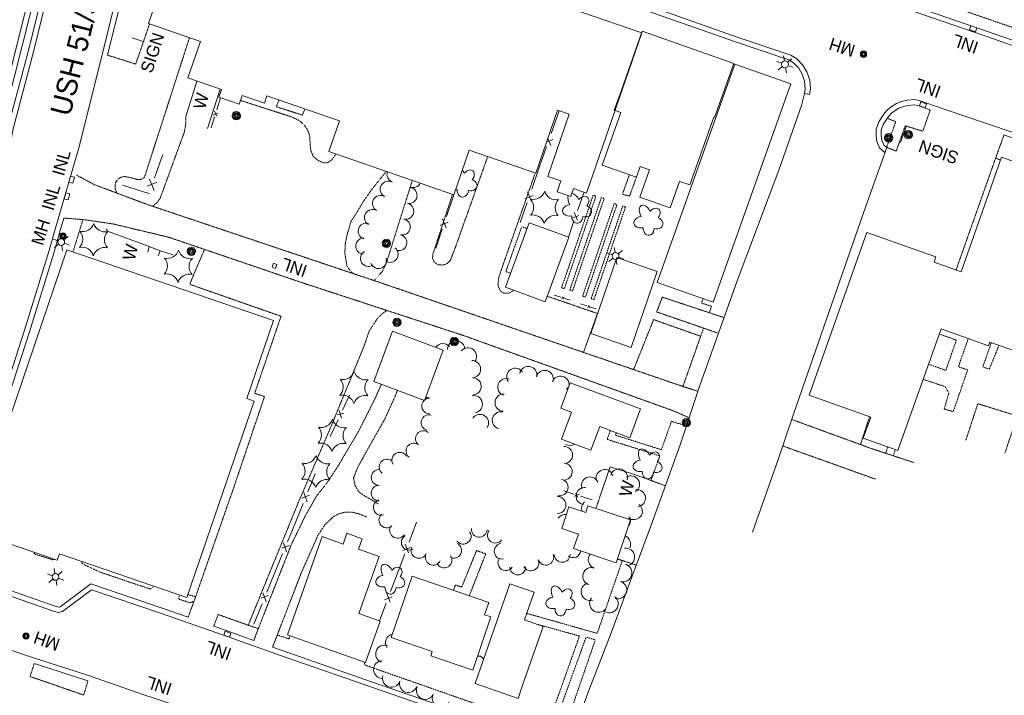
# Model space of a CAD drawing. Extents: x 189735 to 193282, y 257149 to 260388.
# Tile 19 of 31: x 190906 to 191382, y 258674 to 259000. Entities that reach past the tile are written whole.
import ezdxf
from ezdxf.enums import TextEntityAlignment as Align

# ---------------------------------------------------------------- set-up
doc = ezdxf.new("R2010")
doc.units = 0
doc.header["$MEASUREMENT"] = 0
doc.linetypes.add('Wisdot3', pattern=[0.1875, 0.125, -0.0625])
doc.linetypes.add('Wisdot5', pattern=[0.1, 0.05, -0.05])
for name, color, linetype, lineweight in [('E_BLD', 241, 'Continuous', 25), ('E_DRN_Grate', 5, 'Continuous', 15), ('E_DWY', 2, 'Wisdot3', 15), ('E_LAND_Vegetation', 3, 'Continuous', 15), ('E_MISCPROP', 30, 'Continuous', 15), ('E_MISCPROP_HvyDash', 241, 'Wisdot3', 25), ('E_MISCPROP_HvyLine', 241, 'Continuous', 25), ('E_MISCPROP_Railing', 30, 'Continuous', 15), ('E_PATH_Sidewalk', 2, 'Wisdot5', 15), ('E_RDWY', 21, 'Continuous', 25), ('E_RDWY_Name', 21, 'Continuous', 15)]:
    doc.layers.add(name, color=color, linetype=linetype, lineweight=lineweight)
doc.styles.add('Style-IGR_FONT_0', font='IGR_FONT_0.shx')
doc.styles.add('Style-IGR_FONT_1', font='IGR_FONT_1.shx')

# ---------------------------------------------------------------- blocks, each defined once
blk = doc.blocks.new('WAL')
at = {"layer": 'E_MISCPROP_Railing', "lineweight": 0, "style": 'Style-IGR_FONT_0'}
blk.add_text('W', height=6, rotation=360, dxfattribs=at).set_placement((-2.3, -0.01), align=Align.MIDDLE_LEFT)
blk = doc.blocks.new('INLT')
at = {"layer": 'E_MISCPROP_Railing', "lineweight": 0, "flags": 128}
blk.add_lwpolyline([(3, -2), (3, 0), (0, 0), (0, -2), (3, -2)], dxfattribs=at)
blk = doc.blocks.new('INL_2')
at = {"layer": 'E_MISCPROP_Railing', "lineweight": 0, "style": 'Style-IGR_FONT_0'}
blk.add_text('INL', height=6, rotation=359.9999, dxfattribs=at).set_placement((-5.79, -2.75))
blk = doc.blocks.new('INL_3')
at = {"layer": 'E_MISCPROP_Railing', "lineweight": 0, "style": 'Style-IGR_FONT_0'}
blk.add_text('INL', height=6, rotation=0.0001, dxfattribs=at).set_placement((-5.79, -2.75))
blk = doc.blocks.new('INL_5')
at = {"layer": 'E_MISCPROP_Railing', "lineweight": 0, "style": 'Style-IGR_FONT_0'}
blk.add_text('INL', height=6, rotation=360, dxfattribs=at).set_placement((-5.79, -2.75))
blk = doc.blocks.new('MHO_1')
at = {"layer": 'E_DRN_Grate', "lineweight": 0}
for centre, radius in [((0.04, -0.06), 1.5), ((0.04, -0.06), 1.22), ((0.04, -0.07), 0.968), ((0.01, -0.08), 0.605)]:
    blk.add_circle(centre, radius, dxfattribs=at)
blk = doc.blocks.new('MHT_1')
at = {"layer": 'E_DRN_Grate', "lineweight": 0, "style": 'Style-IGR_FONT_0'}
blk.add_text('MH', height=6, rotation=359.9999, dxfattribs=at).set_placement((-0.35, -3.06), align=Align.CENTER)
blk = doc.blocks.new('INL_6')
at = {"layer": 'E_MISCPROP_Railing', "lineweight": 0, "style": 'Style-IGR_FONT_0'}
blk.add_text('INL', height=6, rotation=359.9999, dxfattribs=at).set_placement((-5.79, -2.75))
blk = doc.blocks.new('LTP')
at = {"layer": 'E_MISCPROP', "lineweight": 0}
for p, q in [((-1.61, 0.09), (-4.22, 0.17)), ((-0.78, 1.46), (-1.98, 3.76)), ((0.86, 1.37), (2.22, 3.6)), ((1.66, 0), (4.18, -0.06)), ((-0.86, -1.4), (-2.22, -3.59)), ((0.78, -1.44), (2.02, -3.62))]:
    blk.add_line(p, q, dxfattribs=at)
blk.add_arc((0.02, 0.01), 1.64, 0, 360, dxfattribs=at)
blk = doc.blocks.new('POLE')
at = {"layer": 'E_MISCPROP', "lineweight": 0}
for radius in [2.02, 1.51, 1.01, 0.504]:
    blk.add_circle((0.03, -0.09), radius, dxfattribs=at)
blk = doc.blocks.new('PINEL')
at = {"layer": 'E_LAND_Vegetation', "lineweight": 0}
for centre, start, end in [((-8.23, 7.26), 275.2112, 0.9761), ((2.17, 10.66), 215.2112, 300.9761), ((10.31, 3.35), 155.2112, 240.9761), ((-10.49, -3.45), 335.2112, 60.9761), ((8.05, -7.36), 95.2112, 180.9761), ((-2.35, -10.75), 35.2112, 120.9761)]:
    blk.add_arc(centre, 5.72, start, end, dxfattribs=at)
blk = doc.blocks.new('TREE')
at = {"layer": 'E_LAND_Vegetation', "lineweight": 0}
for centre, major_axis, ratio in [((-1.07, 3.38), (0.91, -3.32), 0.782863), ((2.88, 1.66), (-3.52, -1.95), 0.691916), ((-3.74, -0.07), (3.29, -0.08), 0.832022), ((-1.48, -3.66), (1.2, 3.24), 0.716896), ((2.54, -2.64), (-3.34, 3.06), 0.560249)]:
    blk.add_ellipse(centre, major_axis=major_axis, ratio=ratio, start_param=1.570796, end_param=4.712389, dxfattribs=at)
blk = doc.blocks.new('SIGN')
at = {"layer": 'E_MISCPROP', "lineweight": 0, "style": 'Style-IGR_FONT_0'}
blk.add_text('SIGN', height=6, rotation=0, dxfattribs=at).set_placement((0, 0), align=Align.MIDDLE_LEFT)
blk = doc.blocks.new('MHO_8')
at = {"layer": 'E_DRN_Grate', "lineweight": 0}
for centre, radius in [((0.04, -0.06), 1.5), ((0.04, -0.06), 1.22), ((0.04, -0.07), 0.968), ((0.01, -0.08), 0.605)]:
    blk.add_circle(centre, radius, dxfattribs=at)
blk = doc.blocks.new('MHO_2')
at = {"layer": 'E_DRN_Grate', "lineweight": 0}
for centre, radius in [((0.04, -0.06), 1.5), ((0.04, -0.06), 1.22), ((0.04, -0.07), 0.968), ((0.01, -0.08), 0.605)]:
    blk.add_circle(centre, radius, dxfattribs=at)
blk = doc.blocks.new('MHT_2')
at = {"layer": 'E_DRN_Grate', "lineweight": 0, "style": 'Style-IGR_FONT_0'}
blk.add_text('MH', height=6, rotation=0.0001, dxfattribs=at).set_placement((-0.35, -3.06), align=Align.CENTER)
blk = doc.blocks.new('INL_4')
at = {"layer": 'E_MISCPROP_Railing', "lineweight": 0, "style": 'Style-IGR_FONT_0'}
blk.add_text('INL', height=6, rotation=360, dxfattribs=at).set_placement((-5.79, -2.75))

msp = doc.modelspace()

# ---------------------------------------------------------------- linework, layer by layer
at = {"layer": 'E_BLD', "lineweight": 13, "flags": 128}
msp.add_lwpolyline([(190991.59, 259065.79), (190968.26, 258998.26), (190968.26, 258998.26), (190993.29, 258989.61), (190993.29, 258989.61), (190987.21, 258972.02), (190987.21, 258972.02), (191003.44, 258966.42), (191003.44, 258966.42), (191002.18, 258962.75), (191002.18, 258962.75), (191012.04, 258959.34), (191013.5, 258963.56), (191013.5, 258963.56), (191013.5, 258963.56), (191024.21, 258959.86), (191025.43, 258963.38), (191025.43, 258963.38), (191060.5, 258951.26), (191060.5, 258951.26), (191060.5, 258951.26), (191055.37, 258936.42), (191115.7, 258915.57), (191115.7, 258915.57), (191123.17, 258937.17), (191123.17, 258937.17), (191155.39, 258926.04), (191155.39, 258926.04), (191155.39, 258926.04), (191165.9, 258956.46), (191165.9, 258956.46), (191171.52, 258954.52), (191171.52, 258954.52), (191161.14, 258924.47), (191167.46, 258922.28), (191167.46, 258922.28), (191167.46, 258922.28), (191165.66, 258917.06), (191165.66, 258917.06), (191172.33, 258914.75), (191173.64, 258918.54), (191173.64, 258918.54), (191173.64, 258918.54), (191179.81, 258916.41), (191206.58, 258993.88), (191206.58, 258993.88), (191149.73, 259013.52)], dxfattribs=at)
at = {"layer": 'E_DWY', "lineweight": 0, "flags": 128}
for points in [[(190948.39, 258983.05), (190962.01, 258978.74), (190968.73, 258998.1)], [(190952.89, 258916.41), (190952.09, 258918.7), (190952.11, 258920.36), (190952.45, 258921.78), (190953.5, 258923.12), (190954.84, 258924.04), (190956.61, 258924.37), (190958.87, 258924.04), (190962.47, 258923.05), (190963.8, 258922.88), (190965.22, 258923.23), (190966.3, 258924.13), (190987.99, 258991.45)], [(191058.62, 258935.29), (191058.35, 258934.69), (191056.82, 258932.47), (191054.72, 258931.1), (191052.47, 258931.02), (191049.75, 258932.45), (191047.82, 258934.07), (191046.51, 258937.41), (191046.26, 258941.18), (191046.06, 258944.3), (191045.08, 258946.94), (191043.31, 258949.52), (191041.07, 258951.41), (191037.38, 258953.21), (191012.67, 258961.14)], [(191324.99, 258938.44), (191329.51, 258936.71), (191333.87, 258948.93), (191342.35, 258946.27), (191345.95, 258956.6)], [(190986.19, 258953.48), (190986.26, 258951.12), (190986.06, 258948.74), (190985.44, 258945.64), (190973.87, 258914), (190972.64, 258912.09), (190970.22, 258910.01)], [(191381.61, 258944.51), (191377.75, 258933.92), (191358.41, 258879.24)], [(191132.13, 258934.08), (191116.09, 258889.06), (191114.03, 258883.83), (191112.24, 258882.18), (191110.24, 258881.61), (191108.04, 258881.83), (191106.28, 258883.03), (191105.43, 258884.94), (191105.66, 258886.99), (191115.11, 258915.78)], [(191226.42, 258822.96), (191079.59, 258873.33), (190967.49, 258910.93), (190942.23, 258920.42), (190933.34, 258925.11)], [(191066.85, 258877.6), (191064.15, 258880.91), (191063.08, 258887.11), (191063.28, 258891.86), (191064.04, 258895.77), (191066.07, 258902.69), (191068.65, 258906.72), (191071.99, 258912.33), (191076, 258917.99), (191079.56, 258922.52), (191082.26, 258925.76), (191082.98, 258926.88)], [(191144.47, 258869.59), (191144.02, 258868.96), (191142.19, 258867.97), (191140, 258868.04), (191138.33, 258868.95), (191137.04, 258871.93), (191137.46, 258875.6), (191138.73, 258879.47), (191155.09, 258926.14)], [(191095.66, 258922.49), (191083.25, 258882.97), (191081.21, 258878.54), (191080.06, 258877.22), (191077.13, 258874.15)], [(190927.31, 258904.33), (190936.7, 258903.58), (190950.98, 258901.53), (190978.16, 258895.01), (191043.47, 258872.77), (191120.42, 258847.58), (191221.72, 258811.24), (191227.8, 258808.58), (191229.38, 258807.81)], [(190987.34, 258711.46), (190990.55, 258720.18), (191009.54, 258774.56), (191024.26, 258818.08), (191019.52, 258819.7), (191032.25, 258856.88), (190988.11, 258872.34), (190995.24, 258889.19)], [(191185.22, 258858.2), (191160.89, 258866.56)], [(191243.57, 258848.68), (191213.73, 258859), (191216.5, 258866.13), (191246.28, 258856.24)], [(191083.43, 258859.69), (191081.31, 258858.31), (191079.09, 258856.15), (191076.66, 258852.58), (191074.8, 258849.66), (191072.27, 258842.23), (191055.83, 258802.27), (191040.5, 258766.67), (191016.39, 258707.62), (191001.84, 258712.79), (190999.73, 258707.14)], [(191178.38, 258839.44), (191185.11, 258858.11)], [(191212.27, 258855.27), (191202.62, 258831.12)], [(191233.61, 258820.65), (191226.42, 258822.96), (191235.01, 258847.23), (191212.27, 258855.27)], [(191019.08, 258700.29), (191025.32, 258716.33), (191037.25, 258746.63), (191044.06, 258760.64), (191049.42, 258770.03), (191054.06, 258775.87), (191059.44, 258783.95), (191069.67, 258801.24), (191077.54, 258816.85), (191080.74, 258824)], [(191079.33, 258766.24), (191073.28, 258769.7), (191070, 258771.89), (191068.04, 258775.04), (191067.27, 258778.93), (191069.41, 258784.1), (191074.04, 258792.49), (191082.4, 258807.26), (191087.62, 258818.75), (191088.48, 258821.11)], [(191363.13, 258796.99), (191368.92, 258814.64), (191388.11, 258808.69), (191381.99, 258790.75)], [(191338.06, 258786.19), (191316.97, 258793.16), (191279.02, 258807.04)], [(191312.19, 258794.9), (191316.65, 258808.36)], [(191319.48, 258778.2), (191274.64, 258794.25)], [(191210.6, 258777.7), (191217.96, 258774.97)], [(191186.18, 258769.11), (191184.38, 258764.09)], [(191028.17, 258697.06), (191042.15, 258733.18), (191050.15, 258751.2), (191053.53, 258756.23), (191057.37, 258759.91), (191060.33, 258761.49), (191063.27, 258762.26), (191066.25, 258762.31), (191069.88, 258761.46), (191073.63, 258759.88)], [(191194.8, 258739.62), (191203.92, 258736.66)], [(190938.95, 258680.76), (190936.89, 258673.88), (190936.89, 258673.88), (190910.99, 258682.83), (190912.99, 258689.13)]]:
    msp.add_lwpolyline(points, dxfattribs=at)
at = {"layer": 'E_LAND_Vegetation', "lineweight": 0}
for centre, radius, start, end in [((191087.31, 258925.51), 3.88, 162.7317, 248.5979), ((191084.04, 258918.24), 3.88, 61.7617, 241.7617), ((191094.11, 258915.23), 3.88, 257.8163, 77.8163), ((191095.99, 258922.91), 3.88, 252.9284, 333.4985), ((191080.31, 258911.41), 3.88, 60.8885, 240.8885), ((191076.44, 258904.6), 3.88, 58.8595, 238.8595), ((191092.48, 258907.64), 3.88, 257.8163, 77.8163), ((191090.82, 258900.06), 3.88, 257.6792, 77.6792), ((191073.39, 258897.99), 3.88, 72.5113, 252.5113), ((191072.24, 258890.81), 3.88, 86.2926, 266.2926), ((191089.16, 258892.47), 3.88, 257.6792, 77.6792), ((191084.97, 258886.82), 3.88, 234.3796, 54.3796), ((191074.54, 258884.84), 3.88, 120.8109, 300.8109), ((191079.38, 258883.79), 3.88, 198.9316, 18.9316), ((191110.42, 258839.54), 4.16, 40.4315, 145.7071), ((191116.87, 258840.92), 4.16, 1.2007, 181.2007), ((191122.59, 258837.54), 4.16, 321.3636, 141.3636), ((191124.55, 258831.34), 4.16, 272.2332, 92.2332), ((191151.73, 258828.5), 4.16, 349.5136, 169.5136), ((191145.44, 258827.66), 4.16, 32.1733, 212.1733), ((191159.67, 258826.6), 4.16, 344.9778, 164.9778), ((191167.3, 258823.82), 4.16, 352.3048, 159.5372), ((191124.87, 258823.04), 4.16, 271.9709, 91.9709), ((191141.08, 258822.61), 4.16, 68.8583, 248.8583), ((191125.43, 258814.43), 4.16, 281.8932, 101.8932), ((191139.81, 258815.14), 4.16, 87.5057, 267.5057), ((191173.5, 258819.14), 4.16, 124.2098, 143.3346), ((191104.01, 258813.54), 3.79, 133.3757, 270.8951), ((191104.01, 258813.54), 3.79, 90.8951, 128.1107), ((191102.19, 258821.4), 3.79, 268.3661, 290.2403), ((191103.78, 258805.51), 3.79, 74.4751, 254.4751), ((191128.36, 258805.33), 4.16, 326.8812, 146.8812), ((191138.49, 258806.59), 4.16, 76.5585, 256.5585), ((191101.05, 258797.8), 3.79, 52.3645, 232.3645), ((191096.42, 258791.81), 3.79, 52.3645, 232.3645), ((191171.73, 258798.56), 4.1, 241.3801, 303.24), ((191089.56, 258787.35), 3.79, 31.1424, 211.1424), ((191169.03, 258789.86), 4.1, 271.2705, 91.2705), ((191083.49, 258784.08), 3.79, 52.5733, 232.5733), ((191168.87, 258781.84), 4.1, 266.0678, 86.0678), ((191079.66, 258778.99), 3.79, 89.8738, 269.8738), ((191188.66, 258778.73), 4.12, 15.8617, 195.8617), ((191195.51, 258778.99), 4.12, 343.4761, 163.4761), ((191079.64, 258771.42), 3.79, 89.8738, 269.8738), ((191166.81, 258774.2), 4.1, 257.4253, 77.4253), ((191181.52, 258775.14), 4.12, 23.0502, 203.0502), ((191201.36, 258775.65), 4.12, 302.2804, 122.2804), ((191178.89, 258769.99), 4.12, 83.8451, 263.8451), ((191204.23, 258769), 4.12, 277.4956, 97.4956), ((191080.65, 258764.51), 3.79, 106.5278, 286.5278), ((191165.84, 258765.69), 4.1, 269.7478, 89.7478), ((191181.52, 258764.12), 4.12, 130.8581, 201.3729), ((191202.72, 258762.73), 4.12, 231.4093, 51.4093), ((191083.34, 258758.41), 3.79, 131.0319, 311.0319), ((191169.46, 258756.99), 4.1, 81.253, 144.0915), ((191197.06, 258758.3), 4.12, 318.539, 25.7065), ((191088.51, 258753.48), 3.79, 143.525, 323.525), ((191120.32, 258750.56), 3.79, 216.4383, 36.4383), ((191128.02, 258753.96), 3.79, 175.0183, 355.0183), ((191135.77, 258751.1), 3.79, 142.9011, 322.9011), ((191094.19, 258747.64), 3.79, 119.8561, 299.8561), ((191115.7, 258743.76), 3.79, 242.9329, 62.9329), ((191139.07, 258743.35), 3.79, 99.8387, 279.8387), ((191196.83, 258746.73), 4.34, 336.5431, 67.0192), ((191098.87, 258743.76), 3.79, 156.6681, 336.6681), ((191105.77, 258740.41), 3.79, 153.4362, 333.4362), ((191168.13, 258741.79), 3.79, 182.4918, 2.4918), ((191173.33, 258744.02), 3.79, 232.5687, 352.345), ((191185.07, 258739.24), 4.34, 141.0074, 247.5885), ((191198.78, 258740.54), 4.34, 277.0625, 97.0625), ((191111.06, 258739.12), 3.79, 215.8827, 35.8827), ((191140.86, 258737.81), 3.79, 144.9261, 324.9261), ((191153, 258737.66), 3.79, 205.3342, 25.3342), ((191160.22, 258740.46), 3.79, 199.8685, 19.8685), ((191146.64, 258735.73), 3.79, 180.4566, 0.4566), ((191182.33, 258731.22), 4.34, 73.3123, 253.3123), ((191197.44, 258732.89), 4.34, 254.4698, 74.4698), ((191181.61, 258723.85), 4.34, 106.8532, 286.8532), ((191194.95, 258724.63), 4.34, 253.0553, 73.0553), ((191185.7, 258718.2), 4.34, 143.2713, 323.2713), ((191190.85, 258717.93), 4.34, 232.8401, 52.8401), ((191087.01, 258699.13), 4.27, 102.2372, 215.3684), ((191082.24, 258693.74), 4.27, 70.563, 250.563), ((191081.26, 258686.17), 4.27, 92.4224, 272.4224), ((191127.85, 258690.45), 2.26, 14.2713, 106.1574), ((191085.59, 258681.91), 4.27, 162.6141, 342.6141), ((191093.73, 258679.36), 4.27, 162.6141, 342.6141), ((191101.89, 258676.04), 4.27, 153.962, 333.962), ((191109.57, 258672.29), 4.27, 153.962, 333.962)]:
    msp.add_arc(centre, radius, start, end, dxfattribs=at)
for centre, major_axis, ratio, start_param, end_param in [((191118.6, 258924.8), (2.17, -3.97), 0.560249, 1.570796, 1.967741), ((191122.74, 258924.47), (-2.18, -2.68), 0.716896, 1.570796, 4.712389), ((191123.71, 258920.34), (-3.09, 1.14), 0.832022, 1.570796, 4.712389), ((191116.89, 258920.85), (3.96, 0.71), 0.691916, 4.504172, 4.712389), ((191120.07, 258917.94), (0.22, 3.44), 0.782863, 1.570796, 4.712389), ((191173.96, 258912.11), (2.17, -3.97), 0.560249, 3.578943, 4.712389), ((191173.96, 258912.11), (2.17, -3.97), 0.560249, 1.570796, 2.73394), ((191178.1, 258911.78), (-2.18, -2.68), 0.716896, 1.570796, 4.712389), ((191172.24, 258908.16), (3.96, 0.71), 0.691916, 1.570796, 4.712389), ((191179.06, 258907.65), (-3.09, 1.14), 0.832022, 1.570796, 4.712389), ((191175.42, 258905.25), (0.22, 3.44), 0.782863, 1.570796, 4.712389)]:
    msp.add_ellipse(centre, major_axis=major_axis, ratio=ratio, start_param=start_param, end_param=end_param, dxfattribs=at)
at = {"layer": 'E_MISCPROP', "lineweight": 0}
for p, q in [((190960.32, 258991.44), (190966.06, 258989.48)), ((191331.52, 258940.87), (191334.25, 258948.43))]:
    msp.add_line(p, q, dxfattribs=at)
at = {"layer": 'E_MISCPROP_HvyDash', "lineweight": 13, "flags": 128}
for points in [[(191031.24, 258961.37), (191029.98, 258958.13), (191042.56, 258954.08), (191043.82, 258957.03)], [(191200.56, 258925.22), (191197.2, 258915.84), (191200.61, 258914.9), (191203.96, 258924.02)], [(191115.58, 258724.5), (191116.51, 258727.07), (191119.56, 258726.05), (191126.7, 258743.71), (191131.18, 258742.12), (191123.22, 258721.9)]]:
    msp.add_lwpolyline(points, dxfattribs=at)
at = {"layer": 'E_MISCPROP_HvyLine', "lineweight": 13, "flags": 128}
for points in [[(191229.81, 258920.31), (191241.38, 258953.08), (191241.38, 258953.08), (191241.77, 258952.94), (191241.77, 258952.94), (191251, 258979.07), (191251, 258979.07), (191206.77, 258994.7), (191206.77, 258994.7), (191206.77, 258994.7), (191196.68, 258966.15), (191196.68, 258966.15), (191193.24, 258956.39), (191193.24, 258956.39), (191193.24, 258956.39), (191193.24, 258956.39), (191196.44, 258955.26), (191196.44, 258955.26), (191187.46, 258929.85), (191203.96, 258924.02), (191203.96, 258924.02), (191205.83, 258929.31), (191205.83, 258929.31), (191210.35, 258927.71), (191210.35, 258927.71), (191210.35, 258927.71), (191205.67, 258914.48), (191220.34, 258909.29), (191220.34, 258909.29), (191224.85, 258922.06), (191224.85, 258922.06), (191224.85, 258922.06)], [(191251.55, 258978.72), (191216.59, 258880.47), (191216.59, 258880.47), (191214.02, 258873.25), (191241.03, 258863.64), (191241.03, 258863.64), (191241.03, 258863.64), (191278.55, 258969.11), (191251.55, 258978.72)], [(191140.68, 258870.97), (191140.68, 258870.97), (191152.07, 258902.07), (191171.31, 258895.03), (191171.31, 258895.03), (191159.93, 258863.93), (191159.93, 258863.93), (191140.68, 258870.97)], [(190986.8, 258721.02), (190925.17, 258742.07), (190925.17, 258742.07), (190924.12, 258739.02), (190924.12, 258739.02), (190882.45, 258753.26), (190882.45, 258753.26), (190928.81, 258888.99), (191028.56, 258854.92), (191028.56, 258854.92), (191015.65, 258817.13), (191015.65, 258817.13), (191019.21, 258815.92), (191019.21, 258815.92), (190986.8, 258721.02)], [(191181.87, 258848.49), (191194.54, 258885.27), (191194.54, 258885.27), (191214.02, 258878.57), (191214.02, 258878.57), (191214.02, 258878.57), (191201.35, 258841.78), (191201.35, 258841.78)], [(191077.11, 258825.35), (191086.16, 258849.64), (191086.16, 258849.64), (191110.62, 258840.52), (191101.56, 258816.23), (191101.56, 258816.23), (191101.56, 258816.23)], [(191200.86, 258798.22), (191200.86, 258798.22), (191206, 258812.15), (191206, 258812.15), (191171.96, 258824.73), (191171.96, 258824.73), (191167.43, 258812.48), (191172.6, 258810.57), (191172.6, 258810.57), (191172.6, 258810.57), (191167.74, 258797.43), (191167.74, 258797.43), (191181.99, 258792.17), (191181.99, 258792.17), (191186.23, 258803.63), (191200.86, 258798.22)], [(191173.58, 258744.69), (191173.58, 258744.69), (191194.18, 258737.78), (191201.12, 258758.47), (191201.12, 258758.47), (191201.12, 258758.47), (191180.57, 258765.37), (191179.45, 258762.02), (191179.45, 258762.02), (191179.45, 258762.02), (191171.33, 258764.75), (191171.33, 258764.75), (191167.86, 258754.39), (191175.93, 258751.68), (191175.93, 258751.68), (191175.93, 258751.68)], [(191052.16, 258750.42), (191035.38, 258702.91), (191036.62, 258702.47), (191073.12, 258689.58), (191073.12, 258689.58), (191073.12, 258689.58), (191080.21, 258709.65), (191069.88, 258713.3), (191069.88, 258713.3), (191069.88, 258713.3), (191079.59, 258740.82), (191079.59, 258740.82), (191069.7, 258744.32), (191069.7, 258744.32), (191071.5, 258749.42), (191071.5, 258749.42), (191064.09, 258752.04), (191062.26, 258746.85), (191062.26, 258746.85), (191062.26, 258746.85)], [(191095.66, 258731.3), (191132.68, 258718.67), (191132.68, 258718.67), (191132.68, 258718.67), (191130.62, 258712.65), (191130.62, 258712.65), (191133.7, 258711.6), (191133.7, 258711.6), (191124.94, 258685.91), (191124.94, 258685.91), (191104.64, 258692.83), (191105.35, 258694.9), (191105.35, 258694.9), (191085.54, 258701.65), (191085.54, 258701.65)], [(191158.86, 258707.06), (191158.86, 258707.06), (191148.81, 258678.12), (191148.81, 258678.12), (191146.79, 258672.29), (191146.79, 258672.29), (191126.04, 258679.49), (191126.04, 258679.49), (191142.76, 258727.63), (191154.54, 258723.54), (191154.54, 258723.54), (191149.9, 258710.18), (191149.9, 258710.18), (191149.9, 258710.18)]]:
    msp.add_lwpolyline(points, close=True, dxfattribs=at)
msp.add_lwpolyline([(191397.06, 258836.53), (191374.79, 258844.43), (191374.79, 258844.43), (191374.79, 258844.43), (191374.15, 258842.61), (191351.17, 258850.75), (191351.17, 258850.75), (191351.17, 258850.75), (191330.34, 258792.02), (191313.58, 258797.97), (191313.58, 258797.97), (191317.2, 258808.17), (191317.2, 258808.17), (191287.49, 258818.7), (191287.49, 258818.7), (191287.49, 258818.7), (191315.37, 258897.34), (191315.37, 258897.34), (191348.67, 258885.53), (191347.77, 258883.01), (191347.77, 258883.01), (191347.77, 258883.01), (191360.82, 258878.38), (191380.43, 258933.71), (191380.43, 258933.71), (191380.43, 258933.71), (191426.89, 258917.24)], dxfattribs=at)
at = {"layer": 'E_MISCPROP_Railing', "lineweight": 0}
for p, q in [((190999.53, 258954.11), (191001.63, 258955.05)), ((191001.19, 258953.5), (191000.1, 258955.95)), ((191160.57, 258941.04), (191163.62, 258942.28)), ((191162.68, 258939.38), (191161.24, 258942.98)), ((190968.68, 258923.16), (190970.87, 258917.66)), ((190972.28, 258921.67), (190967.58, 258919.77)), ((191150.13, 258913.65), (191154.15, 258915.28)), ((191153.21, 258912.38), (191151.33, 258917.08)), ((191112.08, 258899.56), (191110.24, 258904.01)), ((191172.97, 258904.32), (191176.2, 258905.63)), ((191175.45, 258903.3), (191173.94, 258907.08)), ((191109.14, 258900.73), (191112.94, 258902.32)), ((191169.06, 258866.1), (191167.75, 258865.51)), ((191168.74, 258865.21), (191168.23, 258866.34)), ((191181.64, 258861.92), (191180.34, 258861.35)), ((191181.32, 258861.04), (191180.82, 258862.15)), ((191062.63, 258810.15), (191059.42, 258809.19)), ((191060.36, 258811.35), (191061.45, 258807.6)), ((191043.32, 258771.68), (191044.81, 258767.29)), ((191174.04, 258769.94), (191176.36, 258770.96)), ((191174.62, 258771.5), (191175.51, 258769.52)), ((191046.07, 258770.38), (191042.32, 258769.07)), ((191033.41, 258747.47), (191034.9, 258743.08)), ((191093.86, 258742.58), (191092.28, 258746.8)), ((191036.16, 258746.17), (191032.41, 258744.87)), ((191091.14, 258743.76), (191094.75, 258745.14)), ((191023.5, 258723.26), (191024.99, 258718.87)), ((191084.93, 258718.73), (191083.35, 258722.95)), ((191026.25, 258721.96), (191022.5, 258720.66)), ((191082.21, 258719.91), (191085.82, 258721.29))]:
    msp.add_line(p, q, dxfattribs=at)
at = {"layer": 'E_MISCPROP_Railing', "lineweight": 13, "flags": 128}
for points in [[(190986.19, 258953.48), (190991.58, 258970.51)], [(190996.71, 258947.64), (191002.89, 258966.61)], [(190967.91, 258887.78), (190968.61, 258890.62), (190948.34, 258898.06), (190948.17, 258898.52), (190947.77, 258898.96)], [(190973.79, 258888.49), (190968.61, 258890.62)], [(190972.92, 258886.15), (190973.79, 258888.49), (190979.97, 258886.61)], [(191186.18, 258769.11), (191191.31, 258784.22), (191202.04, 258780.69), (191210.6, 258777.7)]]:
    msp.add_lwpolyline(points, dxfattribs=at)
at = {"layer": 'E_MISCPROP_Railing', "lineweight": 0, "flags": 128}
for points in [[(191001.16, 258956.59), (191002.99, 258962.47)], [(191162.84, 258945.22), (191166.68, 258956.19)], [(190998.49, 258948), (191000.1, 258953.17)], [(191157.21, 258929.2), (191160.6, 258938.85)], [(190975.09, 258935.05), (190971.12, 258923.77)], [(191153.37, 258918.23), (191157.21, 258929.2)], [(190968.49, 258916.32), (190968.44, 258916.2), (190955.61, 258920.23)], [(191112.16, 258905.11), (191115.7, 258915.57)], [(191175.57, 258908), (191178.65, 258916.81)], [(191147.75, 258902.2), (191151.13, 258911.85)], [(191106.99, 258889.84), (191110.11, 258899.03)], [(191171.07, 258895.12), (191173.78, 258902.87)], [(191167.4, 258866.08), (191164.23, 258867.04)], [(191172.02, 258864.67), (191169.24, 258865.52)], [(191180, 258861.91), (191176.89, 258862.87)], [(191184.55, 258860.49), (191181.81, 258861.34)], [(191065.31, 258818.76), (191062, 258811.6)], [(191059.81, 258806.87), (191056.04, 258798.73)], [(191048.79, 258780.72), (191045.24, 258772.07)], [(191168.85, 258772.48), (191173.74, 258770.97)], [(191042.9, 258766.35), (191038.87, 258756.51)], [(191176.97, 258769.97), (191182.53, 258768.25)], [(191038.87, 258756.51), (191035.33, 258747.86)], [(191094.11, 258747.78), (191097.73, 258757.47)], [(191032.99, 258742.14), (191028.97, 258732.3)], [(191088.81, 258733.62), (191092, 258742.14)], [(191085.18, 258723.93), (191088.81, 258733.62)], [(191028.97, 258732.3), (191025.42, 258723.65)], [(191079.88, 258709.77), (191083.07, 258718.29)], [(191023.08, 258717.93), (191019.05, 258708.09)]]:
    msp.add_lwpolyline(points, dxfattribs=at)
msp.add_lwpolyline([(191027.91, 258880.54), (191028.62, 258882.51), (191030.22, 258881.93), (191029.51, 258879.96)], close=True, dxfattribs=at)
at = {"layer": 'E_PATH_Sidewalk', "lineweight": 0, "flags": 128}
for points in [[(191474.06, 258966.02), (191417.74, 258985.36), (191325.91, 259017.06)], [(191324.88, 258938.54), (191329.29, 258950.95), (191325.18, 258952.52)], [(191377.51, 258933.24), (191379.97, 258932.4)], [(190936.56, 258903.59), (190931.72, 258887.99)], [(191151.05, 258899.31), (191148.56, 258900.17), (191140.89, 258878.48), (191143.14, 258877.67)], [(191239.16, 258858.61), (191240.23, 258861.71), (191235.4, 258863.26), (191236.23, 258865.34)], [(191235.01, 258847.23), (191236.43, 258851.15)], [(191350.31, 258848.33), (191358.57, 258845.34), (191353.46, 258830.75), (191345.14, 258833.76)], [(191342.53, 258826.4), (191353.22, 258822.87), (191354.9, 258819.72), (191352.66, 258812.04), (191357.05, 258810.81), (191364.05, 258831.02), (191359.55, 258832.48), (191364.27, 258846.11)], [(191375.45, 258844.19), (191371.34, 258832.36), (191374.49, 258831.33), (191379.13, 258842.89)], [(191228.11, 258803.96), (191220.91, 258806.1), (191216.03, 258792.42), (191193.88, 258799.42), (191194.31, 258800.64)], [(191191.41, 258801.71), (191189.82, 258797.4), (191215.3, 258789.46), (191211, 258777.55)], [(191324.37, 258790.71), (191325.42, 258793.77)], [(191328.15, 258789.47), (191329.07, 258792.48)], [(190922.95, 258739.42), (190922.72, 258739.31), (190921.83, 258739.25), (190913.4, 258741.91), (190912.85, 258742.48), (190912.7, 258742.92)], [(190970.7, 258726.52), (190970.64, 258726.36), (190969.95, 258725.43), (190969.4, 258725.25), (190968.66, 258725.21), (190944.85, 258733.25), (190936.77, 258737.01), (190936.12, 258737.62), (190936.01, 258738.37)], [(191151, 258713.34), (191185.02, 258703.67), (191197.16, 258738.85)], [(190983.29, 258722.22), (190982.85, 258720.87), (190982.88, 258720.36), (190983.13, 258720.14), (190988.09, 258718.51), (190988.83, 258718.56), (190990.2, 258719.22)], [(190990.93, 258721.26), (190987.3, 258722.48)], [(191016.39, 258707.62), (191021.29, 258705.98)], [(191156.15, 258708.01), (191176.47, 258702.41), (191164.76, 258669.4), (191167.61, 258668.59), (191179.65, 258701.86), (191184.11, 258700.58), (191169.96, 258659.47), (191168.28, 258657.5), (191166.48, 258656.62), (191164.62, 258656.44), (191162.79, 258656.84), (191072.36, 258688.51), (191072.81, 258689.69)], [(191030.43, 258702.89), (191036.09, 258701), (191036.6, 258702.48)]]:
    msp.add_lwpolyline(points, dxfattribs=at)
for points in [[(191167.81, 258870.64), (191183.07, 258915.39), (191184.4, 258914.93), (191169.14, 258870.19)], [(191171.76, 258869.5), (191187.02, 258914.25), (191188.35, 258913.79), (191173.09, 258869.05)], [(191177.97, 258866.55), (191193.23, 258911.3), (191194.56, 258910.84), (191179.3, 258866.1)], [(191182.1, 258865.43), (191197.36, 258910.17), (191198.69, 258909.71), (191183.43, 258864.97)]]:
    msp.add_lwpolyline(points, close=True, dxfattribs=at)
at = {"layer": 'E_RDWY', "lineweight": 13, "flags": 128}
for points in [[(190883.66, 258910.77), (190891.68, 258938.26), (190901.24, 258974.18), (190911.75, 259016.33), (190919.67, 259051.27), (190925.91, 259080.64), (190927.07, 259086.53), (190928.48, 259088.93), (190931.06, 259089.6), (190933.04, 259089.01), (190934.38, 259087.95), (190935.27, 259086.08), (190935.3, 259083.64), (190934.37, 259079.28), (190922.5, 259025)], [(190886.06, 258910.07), (190894.09, 258937.59), (190903.66, 258973.55), (190914.18, 259015.75), (190922.12, 259050.73), (190928.36, 259080.14), (190929.44, 259085.63), (190930.11, 259086.77), (190931.02, 259087), (190931.86, 259086.75), (190932.37, 259086.35), (190932.78, 259085.5), (190932.79, 259083.89), (190931.93, 259079.8), (190920.06, 259025.54)], [(190922.48, 259024.94), (190912.75, 258985.27), (190902.75, 258947.42), (190895.59, 258909.08), (190888.92, 258872.77), (190887.15, 258863.58), (190885.34, 258855.91), (190882.91, 258847.73), (190880.82, 258841.4), (190879.77, 258839.09), (190877.63, 258838.08), (190875.7, 258837.8), (190873.19, 258838.49), (190872.18, 258840.65), (190871.31, 258847.41), (190870.72, 258856.44), (190870.68, 258861.15), (190870.94, 258865.06), (190871.66, 258869.3), (190872.66, 258874.12), (190875.36, 258882.71), (190883.66, 258910.78)], [(190920.06, 259025.54), (190910.33, 258985.89), (190900.31, 258947.97), (190893.13, 258909.53), (190886.47, 258873.23), (190884.7, 258864.11), (190882.93, 258856.56), (190880.53, 258848.48), (190878.48, 258842.31), (190877.87, 258840.96), (190876.9, 258840.5), (190875.86, 258840.35), (190874.97, 258840.59), (190874.61, 258841.36), (190873.8, 258847.65), (190873.22, 258856.53), (190873.18, 258861.08), (190873.42, 258864.77), (190874.12, 258868.84), (190875.08, 258873.49), (190877.76, 258881.98), (190886.06, 258910.07)], [(190892.43, 258801.6), (190908.33, 258850.2), (190920.04, 258888.14), (190923.17, 258899), (190934.52, 258938.19), (190945.68, 258982.48), (190953.95, 259016.19)], [(190948.39, 258983.05), (190956.38, 259015.62)], [(191683.24, 258885.01), (191641.53, 258899.36), (191614.77, 258908.47), (191576.37, 258921.75), (191550.12, 258930.8), (191499.83, 258948.12), (191453.99, 258964.03), (191409.28, 258979.39), (191373.22, 258992.03), (191323.95, 259009.02)], [(191517.88, 258944.55), (191500.65, 258950.48), (191454.81, 258966.4), (191410.1, 258981.76), (191374.04, 258994.38), (191324.54, 259011.46)], [(191209.92, 259004.12), (191251.78, 258989.42), (191277.54, 258980.71), (191279.91, 258979.29), (191282.44, 258976.7), (191284.07, 258973.92), (191285.26, 258970.5), (191285.54, 258966.8), (191285.17, 258964.46)], [(191210.74, 259006.48), (191252.6, 258991.79), (191278.6, 258982.99), (191281.47, 258981.27), (191284.45, 258978.23), (191286.35, 258974.97), (191287.72, 258971.01), (191288.06, 258966.7), (191287.64, 258964.07), (191285.17, 258964.46)], [(191285.17, 258964.46), (191283.68, 258958.68), (191272.84, 258927.44), (191252.64, 258874.03), (191234.54, 258823.46), (191225.06, 258794.72), (191211.75, 258757.67), (191191.26, 258702.71), (191180.73, 258675.34), (191174.5, 258658.22)], [(191320.88, 258950.37), (191321.13, 258950.87), (191323.83, 258955.03), (191325.5, 258956.82), (191327.53, 258958.43), (191329.69, 258959.69), (191332.16, 258960.68), (191335.03, 258961.27), (191338.27, 258961.54), (191340.56, 258961.18), (191348.01, 258958.52), (191361.23, 258954.06)], [(191323.23, 258949.51), (191325.81, 258953.48), (191327.2, 258954.98), (191328.94, 258956.36), (191330.8, 258957.44), (191332.88, 258958.28), (191335.39, 258958.79), (191338.17, 258959.02), (191339.94, 258958.74), (191345.86, 258956.64)], [(191361.24, 258954.06), (191385.46, 258945.84), (191457.32, 258921.18), (191493.21, 258908.68), (191537.38, 258893.31), (191581.32, 258878.07), (191617.48, 258865.99), (191621.41, 258864.71), (191625.31, 258862.26), (191627.96, 258859.54), (191630.51, 258855.55), (191631.7, 258851.73), (191631.82, 258848.04), (191631.62, 258845.37), (191629.73, 258839.16), (191620.45, 258812.27), (191605.2, 258768.42), (191599.22, 258751.24), (191588.76, 258721.3)], [(191260.12, 258752.63), (191272.4, 258787.73), (191280.07, 258810.1), (191297.18, 258859.11), (191314.68, 258909.64), (191324.99, 258938.44), (191323.59, 258939.79), (191322.61, 258942.04), (191322.28, 258944.29), (191322.25, 258946.83), (191323.23, 258949.51)], [(191323.96, 258935.96), (191321.49, 258938.33), (191320.18, 258941.35), (191319.79, 258944.1), (191319.75, 258947.25), (191320.88, 258950.37)], [(191381.58, 258944.52), (191384.66, 258943.48), (191456.51, 258918.82), (191492.39, 258906.32), (191536.56, 258890.95), (191580.52, 258875.7), (191616.69, 258863.62), (191620.34, 258862.43), (191623.73, 258860.3), (191625.99, 258857.98), (191628.22, 258854.49), (191629.21, 258851.3), (191629.32, 258848.1), (191629.14, 258845.84), (191627.35, 258839.94), (191618.11, 258813.14)], [(190987.34, 258711.46), (190974.87, 258715.81), (190940.29, 258727.57), (190925.45, 258716.54), (190924.67, 258716.31), (190923.16, 258716.78), (190897.86, 258725.66), (190883.9, 258730.47), (190882.45, 258731.25), (190880.41, 258733.08), (190878.76, 258734.86), (190877.56, 258736.48), (190876.83, 258738.23), (190876.17, 258740.9), (190876.21, 258743.61), (190876.98, 258747.2), (190881.72, 258761.6), (190894.8, 258800.81), (190910.72, 258849.44), (190922.43, 258887.43), (190925.57, 258898.31), (190927.31, 258904.33)], [(191174.5, 258658.22), (191176.84, 258657.34), (191176.31, 258655.91), (191174.94, 258653.2), (191173.09, 258651.08), (191170.88, 258649.47), (191168.42, 258648.17), (191165.34, 258647.76), (191163.64, 258647.65), (191161.74, 258647.93), (191159.46, 258648.71), (191136.39, 258656.82), (191075.18, 258677.98), (191032.02, 258693.03), (191004.43, 258702.85), (190974.06, 258713.45), (190940.73, 258724.78), (190926.58, 258714.26), (190924.65, 258713.7), (190922.37, 258714.41), (190897.04, 258723.3)], [(191019.08, 258700.29), (191005.26, 258705.21), (190999.73, 258707.14)], [(190851.5, 258678.55), (190854.67, 258688.49), (190856.35, 258693.13), (190857.91, 258696.12), (190860.32, 258699.09), (190862.92, 258701.08), (190865.67, 258702.43), (190868.04, 258703.16), (190870.2, 258703.56), (190872.03, 258703.69), (190873.02, 258703.7), (190873.58, 258703.71), (190879.43, 258702.88), (190881.77, 258702.12), (190884.37, 258701.37), (190913.68, 258691.53)], [(191174.5, 258658.22), (191174.02, 258656.91), (191172.85, 258654.61), (191171.39, 258652.94), (191169.55, 258651.59), (191167.65, 258650.59), (191165.09, 258650.25), (191163.74, 258650.16), (191162.33, 258650.37), (191160.27, 258651.07), (191137.22, 258659.18), (191076, 258680.34), (191032.85, 258695.39), (191028.17, 258697.06)], [(190913.68, 258691.53), (190920.76, 258689.27), (190933.21, 258685.24), (190939.71, 258683.14), (190962.7, 258675.06)], [(190912.92, 258689.15), (190919.99, 258686.89), (190932.44, 258682.86), (190938.95, 258680.76)], [(190962.7, 258675.06), (190965.51, 258674.09), (190971.96, 258672.01), (190980.09, 258669.32), (190987.91, 258666.65), (190996.11, 258663.84), (191007.58, 258659.74)]]:
    msp.add_lwpolyline(points, dxfattribs=at)

# ---------------------------------------------------------------- block references
at = {"layer": 'E_DRN_Grate', "lineweight": 0}
for name, p, xscale, yscale, zscale, rotation in [('MHT_2', (191303, 258986.89), 1.0000020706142, 1.0000020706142, 1.0000020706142, 162.1637944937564), ('MHO_2', (191313.72, 258983.44), 1.0000020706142, 1.0000020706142, 1.0000020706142, 162.1637943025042), ('MHT_1', (190916.15, 258897.91), 1.000001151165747, 1.000001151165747, 1.000001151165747, 72.65370931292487), ('MHO_1', (190926.84, 258895.61), 1.000001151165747, 1.000001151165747, 1.000001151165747, 72.65370912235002), ('MHO_8', (190909.07, 258702.31), 0.9999984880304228, 0.9999984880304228, 0.9999984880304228, 160.5206853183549)]:
    msp.add_blockref(name, p, dxfattribs=dict(at, xscale=xscale, yscale=yscale, zscale=zscale, rotation=rotation))
at = {"layer": 'E_LAND_Vegetation', "lineweight": 0}
for name, p, rotation in [('PINEL', (191159.43, 258909.49), 161.1301537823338), ('TREE', (191210, 258903.04), 161.1301528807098), ('PINEL', (190941.56, 258893.92), 161.130157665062), ('PINEL', (190982.5, 258881.02), 161.1301569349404), ('PINEL', (191067.4, 258822.45), 161.1301554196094), ('PINEL', (191056.9, 258799.31), 161.1301556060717), ('TREE', (191209.57, 258785.3), 161.1301528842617), ('PINEL', (191049, 258781.88), 161.1301557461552), ('TREE', (191085.24, 258729.6), 161.1301550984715), ('TREE', (191167.42, 258719.11), 161.1301536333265)]:
    msp.add_blockref(name, p, dxfattribs=dict(at, rotation=rotation))
at = {"layer": 'E_MISCPROP', "lineweight": 0}
for name, p, xscale, yscale, zscale, rotation in [('SIGN', (190967.02, 258974.9), 0.9999982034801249, 0.9999982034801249, 0.9999982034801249, 71.76379010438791), ('POLE', (191335.32, 258944.49), 1.000001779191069, 1.000001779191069, 1.000001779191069, 160.9608955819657), ('POLE', (191325.88, 258943), 1.000001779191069, 1.000001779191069, 1.000001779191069, 160.9608957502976), ('SIGN', (191359.27, 258933.03), 1.000001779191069, 1.000001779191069, 1.000001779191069, 160.9608951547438)]:
    msp.add_blockref(name, p, dxfattribs=dict(at, xscale=xscale, yscale=yscale, zscale=zscale, rotation=rotation))
for name, p, rotation in [('LTP', (191275.76, 258978.63), 161.1301517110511), ('POLE', (191010.62, 258953.64), 161.1301564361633), ('LTP', (190926.06, 258892.73), 161.1301579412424), ('POLE', (191083.16, 258891.96), 161.1301551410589), ('POLE', (190988.94, 258888.21), 161.1301568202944), ('LTP', (191193.92, 258886.02), 161.1301531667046), ('POLE', (191088.26, 258853.88), 161.130155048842), ('POLE', (191115.95, 258844.6), 161.1301545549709), ('POLE', (191228.04, 258805.37), 161.1301525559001), ('LTP', (190923.3, 258730.96), 161.1301579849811)]:
    msp.add_blockref(name, p, dxfattribs=dict(at, rotation=rotation))
at = {"layer": 'E_MISCPROP_Railing', "lineweight": 0}
for name, p, xscale, yscale, zscale, rotation in [('INLT', (191365.6, 258997.23), 0.9999984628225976, 0.9999984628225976, 0.9999984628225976, 340.7786360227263), ('INL_3', (191363.42, 258988.52), 0.9999984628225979, 0.9999984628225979, 0.9999984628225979, 160.7786360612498), ('WAL', (190993.2, 258959.43), 0.9999979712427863, 0.9999979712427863, 0.9999979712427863, 76.574958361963), ('INL_2', (190921.2, 258913.88), 1.000001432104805, 1.000001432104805, 1.000001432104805, 73.82594967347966), ('INLT', (190927.42, 258913.67), 1.000001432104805, 1.000001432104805, 1.000001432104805, 73.825949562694), ('WAL', (190959.05, 258886.37), 0.9999979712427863, 0.9999979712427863, 0.9999979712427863, 76.57495896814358), ('WAL', (191198.93, 258772.19), 0.999997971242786, 0.999997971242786, 0.999997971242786, 76.57495468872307), ('INLT', (191007.36, 258701.81), 1.000002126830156, 1.000002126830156, 1.000002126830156, 160.4125870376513), ('INL_5', (191002.48, 258695.45), 1.000002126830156, 1.000002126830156, 1.000002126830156, 160.412587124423)]:
    msp.add_blockref(name, p, dxfattribs=dict(at, xscale=xscale, yscale=yscale, zscale=zscale, rotation=rotation))
for name, p, rotation in [('INL_4', (191345.29, 258967.22), 160.3788223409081), ('INLT', (191343.53, 258957.57), 160.3788223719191), ('INL_3', (190926.24, 258930.6), 73.83870293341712), ('INLT', (190929.75, 258921.73), 73.83870287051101), ('INL_6', (191039.06, 258880.54), 161.1301559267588), ('INL_5', (190973.71, 258678.51), 161.9354023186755)]:
    msp.add_blockref(name, p, dxfattribs=dict(at, rotation=rotation))

# ---------------------------------------------------------------- texts
at = {"layer": 'E_DRN_Grate', "lineweight": 0, "style": 'Style-IGR_FONT_1'}
msp.add_text('MH', height=6, rotation=160.5209, dxfattribs=at).set_placement((190924.93, 258697.87), align=Align.MIDDLE_LEFT)
at = {"layer": 'E_RDWY_Name', "style": 'Style-IGR_FONT_0'}
for rotation, width, p in [(76.0003, 0.999764, (190892.18, 258966.5)), (75.863, 0.999761, (190930.29, 258953.03))]:
    msp.add_text('USH 51/STH 70', height=10, rotation=rotation, dxfattribs=dict(at, width=width)).set_placement(p)

doc.saveas('drawing.dxf')
